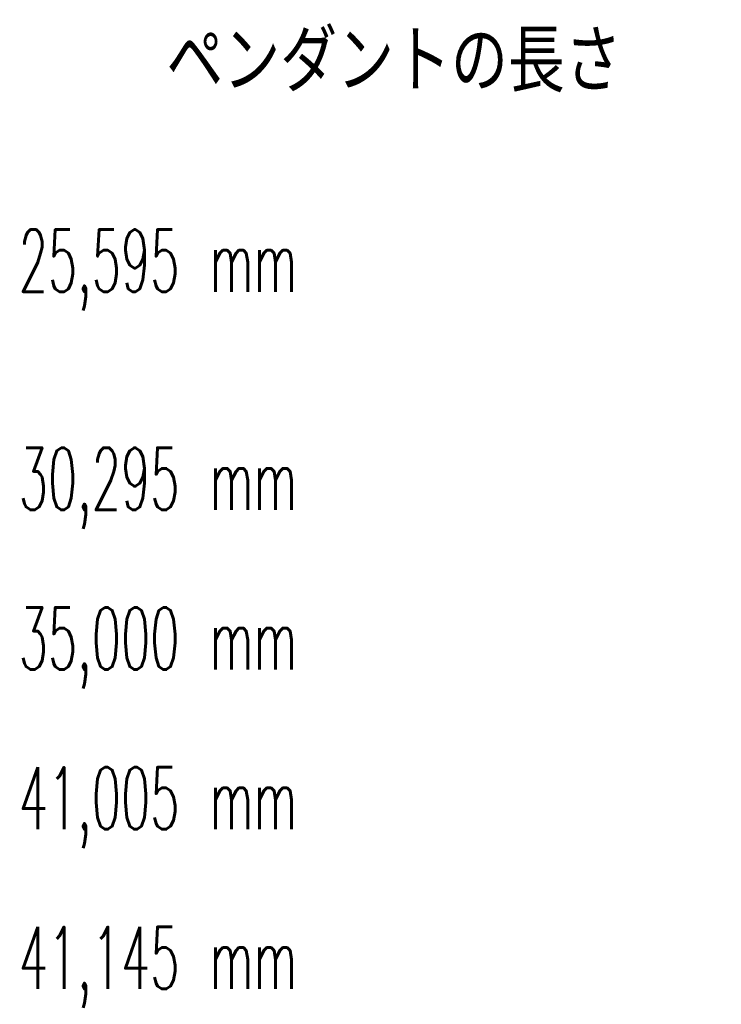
# Model space of a CAD drawing. Extents: x 8365 to 131642, y 1960 to 79602.
# Tile 121 of 121: x 111866 to 131642, y 42063 to 69807. Entities that reach past the tile are written whole.
import ezdxf
from ezdxf.enums import TextEntityAlignment as Align

# ---------------------------------------------------------------- set-up
doc = ezdxf.new("R2010")
doc.units = 0
doc.header["$LTSCALE"] = 100
doc.header["$MEASUREMENT"] = 0
doc.linetypes.add('CENTER', pattern=[50.5, 30, -9, 2.5, -9])
doc.layers.add('11', color=7, linetype='Continuous')
doc.styles.get("Standard").update_dxf_attribs({"font": 'txt', "bigfont": 'bigfont'})

msp = doc.modelspace()

# ---------------------------------------------------------------- texts
at = {"layer": '11', "color": 7, "linetype": 'CENTER', "lineweight": 9}
for s, width, p in [('ペンダントの長さ', 0.833333, (116000, 67240.00306)), ('25,595 mm', 0.54878, (111840, 61618.10864)), ('30,295 mm', 0.54878, (111840, 55470.07099)), ('35,000 mm', 0.54878, (111840, 50970.07098)), ('41,005 mm', 0.54878, (111840, 46470.03662)), ('41,145 mm', 0.54878, (111840, 41970.10949))]:
    msp.add_text(s, height=1750, dxfattribs=dict(at, width=width)).set_placement(p, align=Align.BOTTOM_LEFT)

doc.saveas('drawing.dxf')
